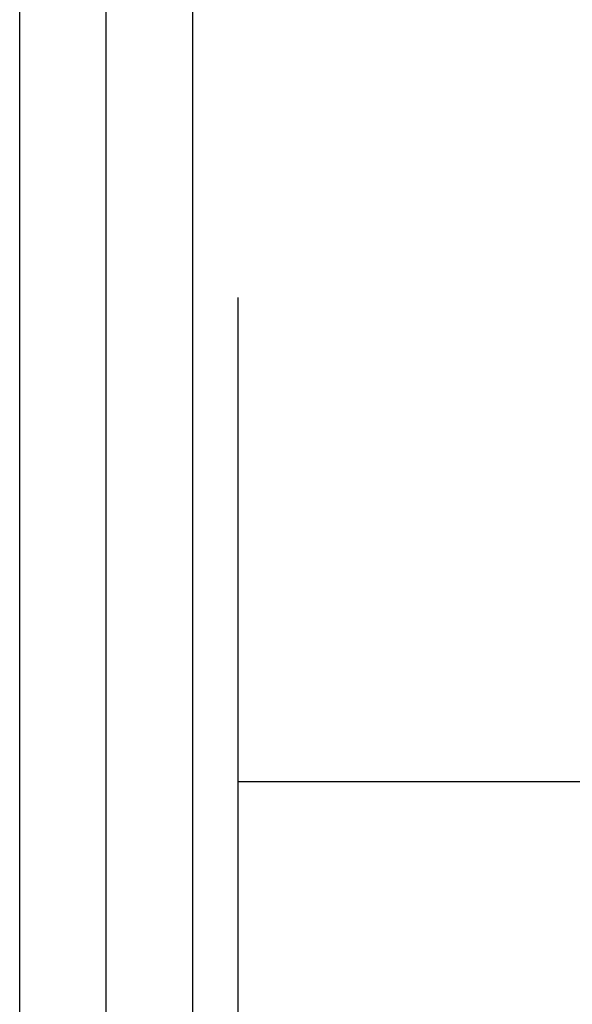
# Model space of a CAD drawing. Header units: millimetres. Extents: x -312551 to 250764, y -35891 to 59426.
# Tile 158 of 256: x -48205 to -48045, y 6484 to 6769. Entities that reach past the tile are written whole.
import ezdxf

# ---------------------------------------------------------------- set-up
doc = ezdxf.new("R2010")
doc.units = ezdxf.units.MM
doc.header["$LTSCALE"] = 2.5
doc.layers.add('GLAZING', color=1, linetype='Continuous')
doc.layers.add('TERR TILE 600', color=160, linetype='Continuous')

msp = doc.modelspace()

# ---------------------------------------------------------------- linework, layer by layer
at = {"layer": 'GLAZING', "color": 8}
for p, q in [((-48179.98, 6412.95), (-48179.98, 9012.42)), ((-48179.98, 6412.95), (-48179.98, 9012.42)), ((-48204.98, 6414.47), (-48204.98, 9005.97)), ((-48204.98, 6414.47), (-48204.98, 9005.97)), ((-48154.98, 6209.47), (-48154.98, 9005.97)), ((-48154.98, 6209.47), (-48154.98, 9005.97))]:
    msp.add_line(p, q, dxfattribs=at)
at = {"layer": 'TERR TILE 600', "color": 8}
for p, q in [((-48141.98, 6688.42), (-48141.98, 6404.94)), ((-48141.98, 6548.68), (-47541.98, 6548.68))]:
    msp.add_line(p, q, dxfattribs=at)

doc.saveas('drawing.dxf')
